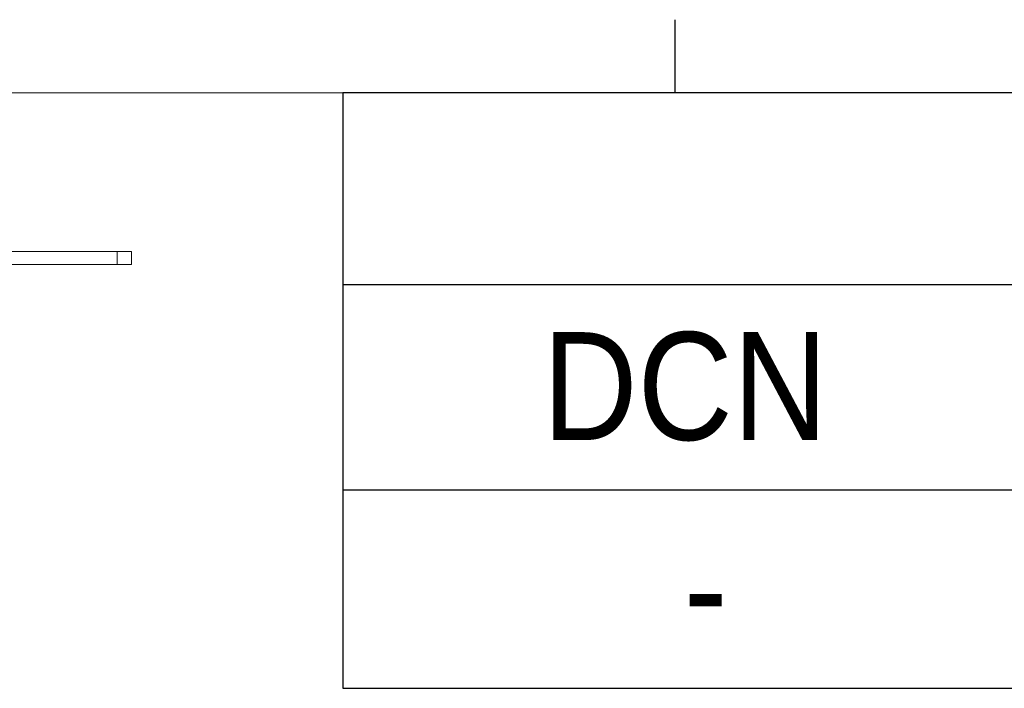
# Paper-space layout '2' of a CAD drawing. Header units: inches. Extents: x 1 to 109, y 1 to 85.
# Tile 67 of 71: x 64.44 to 70.15, y 79.85 to 83.73. Entities that reach past the tile are written whole.
import ezdxf

# ---------------------------------------------------------------- set-up
doc = ezdxf.new("R2010")
doc.units = ezdxf.units.IN
doc.header["$MEASUREMENT"] = 0
doc.layers.add('FORMAT', color=7, linetype='Continuous')
doc.styles.add('SLDTEXTSTYLE0', font='GOTHIC.TTF', dxfattribs={"width": 0.913})

# ---------------------------------------------------------------- blocks, each defined once
blk = doc.blocks.new('SW_TABLEANNOTATION_1')
at = {"layer": 'FORMAT', "color": 0, "ltscale": 5}
for p, q in [((0, 0), (0, -3.4488)), ((41.2997, 0), (0, 0)), ((0, -1.1104), (41.2997, -1.1104)), ((0, -2.2992), (41.2997, -2.2992)), ((0, -3.4488), (41.2997, -3.4488))]:
    blk.add_line(p, q, dxfattribs=at)
at = {"layer": 'FORMAT', "color": 0, "ltscale": 5, "char_height": 0.625, "attachment_point": 1, "style": 'SLDTEXTSTYLE0'}
for s, insert in [('DCN', (1.1561, -1.3856)), ('-', (1.9742, -2.5548))]:
    blk.add_mtext(s, dxfattribs=dict(at, insert=insert))

psp = doc.layouts.new('2')

# ---------------------------------------------------------------- linework, layer by layer
at = {"color": 7, "linetype": 'Continuous', "lineweight": 15, "ltscale": 5}
for p, q in [((65.0076, 82.3844), (64.0659, 82.3844)), ((65.0076, 82.3096), (65.0076, 82.3844)), ((65.0076, 82.3844), (65.0909, 82.3844)), ((65.0909, 82.3844), (65.0909, 82.3096)), ((65.0076, 82.3096), (64.0659, 82.3096)), ((65.0909, 82.3096), (65.0076, 82.3096))]:
    psp.add_line(p, q, dxfattribs=at)
at = {"layer": 'FORMAT', "ltscale": 5}
psp.add_line((68.2394, 83.303), (68.2394, 83.727), dxfattribs=at)
at = {"layer": 'FORMAT', "lineweight": 0, "ltscale": 5}
psp.add_line((2.6144, 83.303), (107.6144, 83.303), dxfattribs=at)

# ---------------------------------------------------------------- block references
at = {"layer": 'FORMAT', "ltscale": 5}
psp.add_blockref('SW_TABLEANNOTATION_1', (66.3147, 83.303), dxfattribs=at)

doc.saveas('drawing.dxf')
